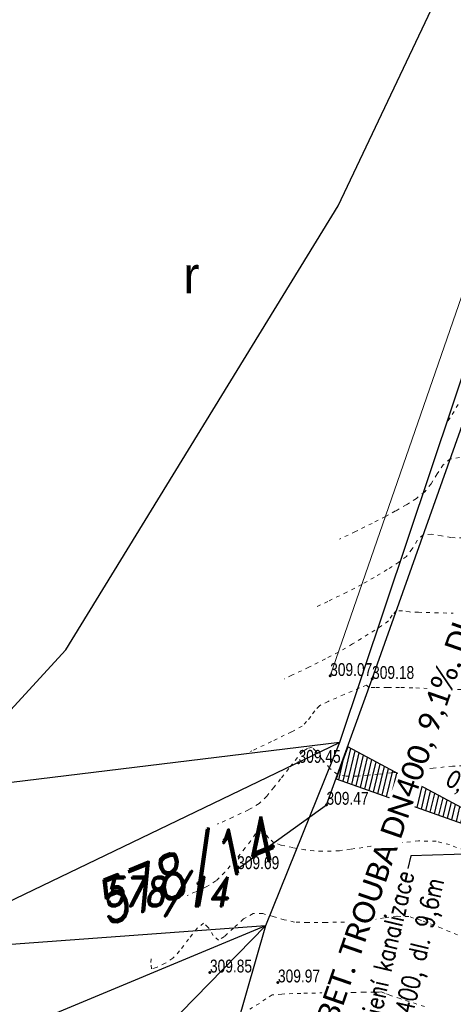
# Model space of a CAD drawing. Header units: feet. Extents: x -783217 to -782936, y -1044805 to -1043930.
# Tile 15 of 81: x -783115 to -783103, y -1044633 to -1044607. Entities that reach past the tile are written whole.
import ezdxf
from ezdxf import colors
from ezdxf.entities.mleader import LeaderData, LeaderLine
from ezdxf.enums import TextEntityAlignment as Align
from ezdxf.math import Vec2, Vec3

# ---------------------------------------------------------------- set-up
doc = ezdxf.new("R2010")
doc.units = ezdxf.units.FT
doc.header["$MEASUREMENT"] = 0
doc.linetypes.add('ACAD_ISO07W100', pattern=[3, 0, -3])
doc.layers.add('A-sklony', color=7, linetype='Continuous', true_color=0xfa052e)
for name, color, linetype, lineweight in [('KN_hranice pozemků', 140, 'Continuous', 30), ('popis kan', 1, 'Continuous', 25), ('Vrstevnice', 250, 'ACAD_ISO07W100', 15), ('Vrstva 51', 7, 'Continuous', 0), ('Z_svahování', 36, 'Continuous', 9), ('Z_VÝŠKY', 7, 'Continuous', 9), ('Z_VÝŠKY NETISK', 252, 'Continuous', 9)]:
    doc.layers.add(name, color=color, linetype=linetype, lineweight=lineweight)
for name, color, linetype in [('KN_POZEMKY 500', 140, 'Continuous'), ('KN_značky kultur', 7, 'Continuous'), ('KN_čísla pozemků', 140, 'Continuous'), ('NOVÝ POPIS', 1, 'Continuous'), ('S_optický zaměřený', 200, 'SDELSPOJO'), ('Z_hrany ploch', 7, 'Continuous')]:
    doc.layers.add(name, color=color, linetype=linetype)
doc.styles.add('Legend', font='calibri.ttf')
doc.styles.add('RomanD', font='romand.shx', dxfattribs={"width": 0.7, "oblique": 10})
doc.styles.add('ROMANS', font='romans.shx', dxfattribs={"width": 0.8})
doc.styles.add('Style-cs_ENGINEERING', font='cs_ENGINEERING.shx')
doc.styles.add('Style-cs_Working', font='cs_Working.shx')
doc.linetypes.add('SDELSPOJO', pattern='A,7,-6,[31,civil.shx,S=1,R=0,X=0,Y=0],-6', length=19)

# ---------------------------------------------------------------- blocks, each defined once
blk = doc.blocks.new('3.019')
at = {"layer": 'KN_značky kultur', "linetype": 'Continuous', "style": 'Style-cs_ENGINEERING'}
blk.add_text('r', height=2, dxfattribs=at).set_placement((0.171, 0.036), align=Align.MIDDLE_CENTER)

msp = doc.modelspace()

# ---------------------------------------------------------------- linework, layer by layer
at = {"layer": 'KN_hranice pozemků'}
msp.add_line((-783107.89, -1044631.16), (-783136.04, -1044642.88), dxfattribs=at)
at = {"layer": 'KN_hranice pozemků', "linetype": 'Continuous'}
for q in [(-783117.72, -1044631.88), (-783111.22, -1044634.56), (-783110.79, -1044641.26)]:
    msp.add_line((-783107.89, -1044631.16), q, dxfattribs=at)
at = {"layer": 'S_optický zaměřený', "ltscale": 0.2, "flags": 128}
msp.add_lwpolyline([(-783134.21, -1044632.63), (-783126.9, -1044630.7), (-783120.03, -1044629.43), (-783119.53, -1044629.27), (-783115.83, -1044626.39), (-783113.32, -1044623.66), (-783105.91, -1044611.59), (-783101.43, -1044602.15), (-783096.31, -1044587.98), (-783089.92, -1044566.85), (-783086.12, -1044554.52), (-783083.93, -1044544.71), (-783085.56, -1044536.16), (-783090.74, -1044529.25), (-783095.32, -1044524.08), (-783096.55, -1044518.88), (-783095.64, -1044513.44), (-783091.08, -1044503.97), (-783087.4, -1044498.42)], dxfattribs=at)
at = {"layer": 'Vrstevnice', "ltscale": 0.04}
for points, elevation in [([(-783102.648, -1044616.987), (-783102.868, -1044617.353), (-783102.96, -1044617.475)], 308.4), ([(-783102.616, -1044618.433), (-783102.864, -1044618.469), (-783103.056, -1044618.628), (-783103.221, -1044618.876), (-783103.381, -1044619.145), (-783103.558, -1044619.366), (-783103.786, -1044619.542), (-783104.061, -1044619.717), (-783104.352, -1044619.884), (-783104.628, -1044620.036), (-783104.986, -1044620.221), (-783105.443, -1044620.443), (-783105.84, -1044620.631), (-783105.879, -1044620.649)], 308.6), ([(-783102.514, -1044620.617), (-783102.844, -1044620.608), (-783103.102, -1044620.563), (-783103.372, -1044620.512), (-783103.597, -1044620.532), (-783103.76, -1044620.685), (-783103.901, -1044620.917), (-783104.052, -1044621.119), (-783104.258, -1044621.272), (-783104.577, -1044621.476), (-783104.937, -1044621.692), (-783105.267, -1044621.88), (-783105.676, -1044622.091), (-783106.196, -1044622.344), (-783106.582, -1044622.526)], 308.8), ([(-783102.52, -1044622.671), (-783103.196, -1044622.652), (-783103.727, -1044622.638), (-783103.973, -1044622.63), (-783104.161, -1044622.595), (-783104.33, -1044622.594), (-783104.441, -1044622.72), (-783104.546, -1044622.872), (-783104.731, -1044623.002), (-783105.092, -1044623.235), (-783105.521, -1044623.5), (-783105.906, -1044623.724), (-783106.256, -1044623.906), (-783106.714, -1044624.131), (-783107.173, -1044624.35), (-783107.377, -1044624.445)], 309), ([(-783102.571, -1044624.739), (-783103.262, -1044624.714), (-783103.885, -1044624.693), (-783104.24, -1044624.682), (-783104.571, -1044624.682), (-783104.914, -1044624.685), (-783105.076, -1044624.686), (-783105.138, -1044624.619), (-783105.329, -1044624.696), (-783105.75, -1044624.872), (-783106.186, -1044625.061), (-783106.424, -1044625.177), (-783106.55, -1044625.318), (-783106.66, -1044625.471), (-783106.771, -1044625.611), (-783106.892, -1044625.737), (-783107.179, -1044625.887), (-783107.727, -1044626.152), (-783108.261, -1044626.406), (-783108.301, -1044626.425)], 309.2), ([(-783102.509, -1044626.814), (-783102.806, -1044626.822), (-783103.324, -1044626.873), (-783103.923, -1044626.943), (-783104.467, -1044627.006), (-783104.817, -1044627.04), (-783105.099, -1044627.064), (-783105.404, -1044627.092), (-783105.694, -1044627.094), (-783105.931, -1044627.044), (-783106.141, -1044626.883), (-783106.352, -1044626.638), (-783106.524, -1044626.412), (-783106.62, -1044626.308), (-783106.749, -1044626.343), (-783106.877, -1044626.419), (-783107.018, -1044626.584), (-783107.254, -1044626.886), (-783107.477, -1044627.164), (-783107.66, -1044627.397), (-783107.855, -1044627.638), (-783108.064, -1044627.84), (-783108.353, -1044628.006), (-783108.778, -1044628.21), (-783109.164, -1044628.383), (-783109.195, -1044628.396)], 309.4)]:
    msp.add_lwpolyline(points, dxfattribs=dict(at, elevation=elevation))
at = {"layer": 'Vrstva 51', "color": 7, "linetype": 'Continuous', "lineweight": 53}
for p in [(-783106.13, -1044624.37), (-783104.99, -1044624.45), (-783106.99, -1044626.73), (-783106.23, -1044627.87), (-783108.66, -1044629.62), (-783109.4, -1044632.43), (-783107.55, -1044632.7), (-783104.77, -1044633.06)]:
    msp.add_point(p, dxfattribs=at)
at = {"layer": 'Z_hrany ploch', "linetype": 'Continuous', "flags": 128}
msp.add_lwpolyline([(-783108.66, -1044629.62), (-783106.23, -1044627.87), (-783104.99, -1044624.45), (-783098.76, -1044606.92), (-783096.54, -1044600.29), (-783093.21, -1044591.23), (-783088.79, -1044578.58), (-783086.52, -1044571.97), (-783081.14, -1044556.37), (-783076.68, -1044543.82), (-783071.05, -1044527.48), (-783069.78, -1044522.09), (-783069.11, -1044520.14)], dxfattribs=at)
at = {"layer": 'Z_svahování', "linetype": 'Continuous', "flags": 128}
msp.add_lwpolyline([(-783106.13, -1044624.37), (-783099.93, -1044606.48), (-783097.68, -1044600.2), (-783094.2, -1044590.51), (-783090.18, -1044578.22), (-783087.56, -1044571.27), (-783082.23, -1044556.13), (-783077.69, -1044543.5), (-783072.23, -1044527.26)], dxfattribs=at)

# ---------------------------------------------------------------- block references
at = {"layer": 'KN_značky kultur', "linetype": 'Continuous', "xscale": 0.5, "yscale": 0.5, "zscale": 0.5}
msp.add_blockref('3.019', (-783109.99, -1044613.49), dxfattribs=at)

# ---------------------------------------------------------------- texts
at = {"layer": 'A-sklony', "color": 7, "lineweight": 30, "style": 'Legend', "width": 0.8}
msp.add_attdef('0,7%', (-783103.03, -1044627.321), '2,5%', height=0.5, rotation=330.7623, dxfattribs=at)
at = {"layer": 'KN_POZEMKY 500', "linetype": 'Continuous', "style": 'RomanD', "oblique": 10, "width": 0.8}
msp.add_text('578/14', height=1.2, rotation=21.9523, dxfattribs=at).set_placement((-783109.88, -1044630.238), align=Align.CENTER)
at = {"layer": 'KN_čísla pozemků', "linetype": 'Continuous', "style": 'RomanD', "oblique": 10, "width": 0.8}
msp.add_text('578/14', height=0.8, dxfattribs=at).set_placement((-783110.59, -1044630.63), align=Align.CENTER)
at = {"layer": 'Z_VÝŠKY', "linetype": 'Continuous', "style": 'Style-cs_Working', "width": 0.8}
for s, p in [('309.07', (-783106.13, -1044624.37)), ('309.45', (-783106.99, -1044626.73)), ('309.47', (-783106.23, -1044627.87)), ('309.69', (-783108.66, -1044629.62)), ('309.85', (-783109.4, -1044632.43)), ('309.97', (-783107.55, -1044632.7)), ('310.01', (-783104.77, -1044633.06))]:
    msp.add_text(s, height=0.35, dxfattribs=at).set_placement(p)
at = {"layer": 'Z_VÝŠKY NETISK', "linetype": 'Continuous', "style": 'Style-cs_Working', "width": 0.8}
msp.add_text('309.18', height=0.35, dxfattribs=at).set_placement((-783104.99, -1044624.45))

# ---------------------------------------------------------------- next in the draw order: leaders
at = {"layer": 'NOVÝ POPIS', "color": 5, "linetype": 'ByBlock'}
ml = msp.add_multileader_mtext('Standard', dxfattribs=at)
ml.set_content('napojení kanalizace\\Pbet. trouba DN400, dl. 9,6m', color=5, style='ROMANS')
ml.set_leader_properties()
ml.build(insert=Vec2(0, 0))
ml.multileader.update_dxf_attribs({"dogleg_length": 0.36, "arrow_head_size": 0.3})
ctx = ml.context
ctx.base_point, ctx.char_height, ctx.arrow_head_size, ctx.landing_gap_size, ctx.plane_origin, ctx.plane_x_axis, ctx.plane_y_axis = Vec3(-783106.087, -1044638.422), 0.5, 0.3, 0.09, Vec3(-783087.937, -1044628.345), Vec3(0.228521, 0.973539), Vec3(-0.973539, 0.228521)
ctx.text_align_type = 2
notes = []
notes.append((ctx, [(1, (1, 1, 0), (-783103.936, -1044629.255), (-0.228521, -0.973539), 0.36, [(0, [(-783098.783, -1044629.113)], 0, [])])]))
ctx.mtext.insert, ctx.mtext.text_direction, ctx.mtext.rotation, ctx.mtext.alignment, ctx.mtext.flow_direction = Vec3(-783104.328, -1044629.625), Vec3(0.228521, 0.973539), 1.340238, 3, 5
ctx.mtext.has_bg_fill, ctx.mtext.bg_color, ctx.mtext.bg_scale_factor, ctx.mtext.bg_transparency, ctx.mtext.use_window_bg_color = 1, -1027028792, 1.5, 0, 1
for ctx, leaders in notes:
    for number, flags, end, landing, length, lines in leaders:
        leader = LeaderData()
        leader.index, (leader.has_last_leader_line, leader.has_dogleg_vector, leader.attachment_direction) = number, flags
        leader.last_leader_point, leader.dogleg_vector, leader.dogleg_length = Vec3(end), Vec3(landing), length
        for number, points, colour, breaks in lines:
            line = LeaderLine()
            line.index, line.vertices, line.color, line.breaks = number, Vec3.list(points), colors.encode_raw_color(colour), breaks
            leader.lines.append(line)
        ctx.leaders.append(leader)

# ---------------------------------------------------------------- next in the draw order: hatches: boundary and pattern name
at = {"layer": 'A-sklony'}
h = msp.add_hatch(dxfattribs=at)
h.set_pattern_fill('ANSI31', angle=391.6626)
h.set_pattern_definition([(76.662592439, (-909250.5165, 251328.82735), (-0.121628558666, 0.028835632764), [])])
h.paths.add_polyline_path([(-783105.964, -1044627.167), (-783100.211, -1044629.208), (-783105.649, -1044626.295), (-783105.964, -1044627.167)])

# ---------------------------------------------------------------- next in the draw order: linework, layer by layer
at = {"layer": 'A-sklony', "color": 7}
msp.add_lwpolyline([(-783105.964, -1044627.167), (-783100.211, -1044629.208), (-783105.649, -1044626.295), (-783105.964, -1044627.167)], close=True, dxfattribs=at)
at = {"layer": 'Vrstevnice', "ltscale": 0.04}
for points, elevation in [([(-783102.485, -1044629.109), (-783102.881, -1044628.955), (-783103.25, -1044628.862), (-783103.723, -1044628.855), (-783104.361, -1044628.913), (-783105.026, -1044629), (-783105.578, -1044629.08), (-783105.879, -1044629.119), (-783106.107, -1044629.131), (-783106.346, -1044629.136), (-783106.573, -1044629.126), (-783106.815, -1044629.093), (-783107.149, -1044629.035), (-783107.468, -1044628.967), (-783107.666, -1044628.904), (-783107.803, -1044628.775), (-783107.931, -1044628.613), (-783108.034, -1044628.536), (-783108.164, -1044628.662), (-783108.293, -1044628.858), (-783108.44, -1044629.042), (-783108.702, -1044629.366), (-783108.995, -1044629.706), (-783109.236, -1044629.942), (-783109.485, -1044630.093), (-783109.792, -1044630.239), (-783110.017, -1044630.334)], 309.6), ([(-783102.464, -1044631.494), (-783103.101, -1044631.226), (-783103.649, -1044631.013), (-783103.992, -1044630.91), (-783104.313, -1044630.902), (-783104.659, -1044630.945), (-783105.007, -1044631.003), (-783105.338, -1044631.042), (-783105.741, -1044631.058), (-783106.245, -1044631.071), (-783106.736, -1044631.073), (-783107.101, -1044631.058), (-783107.381, -1044630.998), (-783107.676, -1044630.904), (-783107.965, -1044630.83), (-783108.224, -1044630.83), (-783108.485, -1044630.975), (-783108.763, -1044631.223), (-783109.007, -1044631.455), (-783109.169, -1044631.552), (-783109.308, -1044631.425), (-783109.444, -1044631.204), (-783109.574, -1044631.087), (-783109.736, -1044631.22), (-783109.979, -1044631.521), (-783110.229, -1044631.845), (-783110.408, -1044632.045), (-783110.618, -1044632.179), (-783110.853, -1044632.296), (-783110.991, -1044632.328), (-783111.008, -1044632.159), (-783110.988, -1044631.972)], 309.8), ([(-783103.563, -1044633.355), (-783104.225, -1044633.141), (-783104.505, -1044633.051), (-783104.637, -1044632.997), (-783104.733, -1044632.958), (-783104.797, -1044632.964), (-783104.926, -1044632.965), (-783105.2, -1044632.967), (-783105.465, -1044632.97), (-783105.766, -1044632.975), (-783106.308, -1044632.984), (-783106.924, -1044632.998), (-783107.445, -1044633.016), (-783107.704, -1044633.037), (-783107.883, -1044633.144), (-783108.055, -1044633.272), (-783108.315, -1044633.425)], 310)]:
    msp.add_lwpolyline(points, dxfattribs=dict(at, elevation=elevation))

# ---------------------------------------------------------------- next in the draw order: texts
at = {"layer": 'popis kan', "ltscale": 0.5, "insert": (-783106.519, -1044633.661), "char_height": 0.6, "attachment_point": 1, "rotation": 70.9349, "style": 'Legend', "bg_fill": 3, "box_fill_scale": 1.1, "bg_fill_color": 256, "bg_fill_transparency": 0}
msp.add_mtext_dynamic_manual_height_columns('BET. TROUBA DN400, 9,1%, DL. 9,62m', width=15.03702, gutter_width=3.75, heights=[0], dxfattribs=at)

# ---------------------------------------------------------------- next in the draw order: linework, layer by layer
at = {"layer": 'KN_hranice pozemků', "linetype": 'Continuous'}
for p, q in [((-783071.47, -1044523.51), (-783105.88, -1044626.18)), ((-783105.88, -1044626.18), (-783128.36, -1044628.92)), ((-783105.88, -1044626.18), (-783107.89, -1044631.16))]:
    msp.add_line(p, q, dxfattribs=at)
at = {"layer": 'KN_hranice pozemků'}
msp.add_line((-783117.72, -1044631.88), (-783105.88, -1044626.18), dxfattribs=at)

doc.saveas('drawing.dxf')
